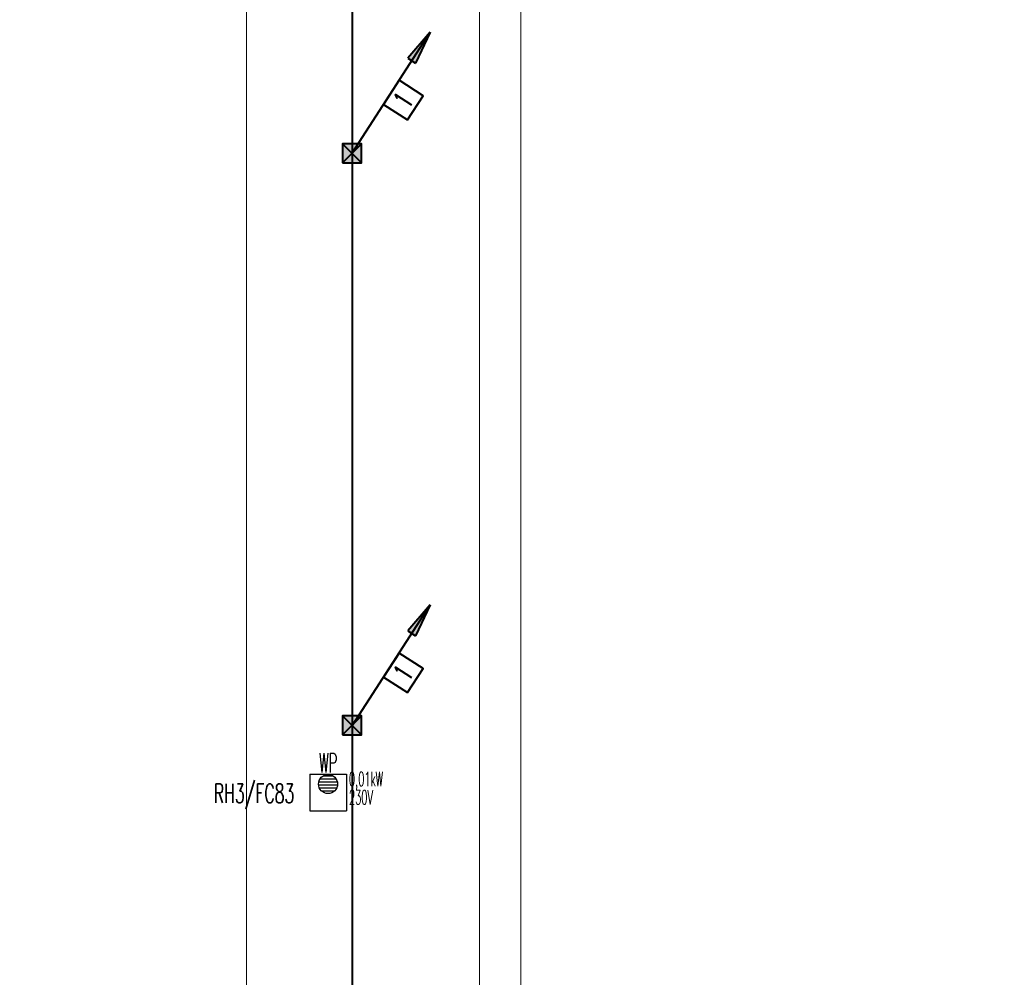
# Model space of a CAD drawing. Header units: millimetres. Extents: x -7955266 to 72030, y -46136 to 9299934.
# Tile 126 of 203: x -5005996 to -4985360, y 6461196 to 6481260. Entities that reach past the tile are written whole.
import ezdxf
from ezdxf.enums import TextEntityAlignment as Align

# ---------------------------------------------------------------- set-up
doc = ezdxf.new("R2010")
doc.units = ezdxf.units.MM
doc.header["$LTSCALE"] = 10
for name, color, linetype, lineweight in [('!XREF', 8, 'Continuous', 5), ('BMS_urzadzenia_nr_obw_magistrala', 140, 'Continuous', 13), ('BMS_urzadzenia_WE_WY', 30, 'Continuous', 20), ('IE_ATRYBUTY_ BLOCK_1', 7, 'Continuous', 25), ('IE_ATRYBUTY_ BLOCK_2', 7, 'Continuous', 18), ('IE_urzadzenia', 30, 'Continuous', 25), ('IE_urzadzenia_nr_obw', 94, 'Continuous', 20), ('IE_zwody', 140, 'Continuous', 40), ('XREF_E_PRZ24002_rzut dachu$0$0-DACH-ISTN', 8, 'Continuous', 5), ('XREF_E_PRZ24002_rzut dachu$0$DO-HALA-WYMIAR', 8, 'Continuous', 5)]:
    doc.layers.add(name, color=color, linetype=linetype, lineweight=lineweight)
doc.styles.add('ROMANS', font='romans.shx', dxfattribs={"width": 0.8})
doc.styles.add('XREF_E_PRZ24002_rzut dachu$0$CP_ATTR', font='ROMANS.SHX')
doc.styles.add('XREF_E_PRZ24002_rzut dachu$0$ROMANS', font='romans.shx', dxfattribs={"width": 0.8})
doc.dimstyles.new('XREF_E_PRZ24002_rzut dachu$0$STANDARD', dxfattribs={"dimscale": 1.4, "dimtxt": 21, "dimasz": 0.5, "dimexe": 0.2, "dimexo": 0.1, "dimgap": 6, "dimtad": 1, "dimdec": 1, "dimrnd": 0.5, "dimzin": 12, "dimdsep": 46, "dimtxsty": 'XREF_E_PRZ24002_rzut dachu$0$ROMANS', "dimblk1": 'XREF_E_PRZ24002_rzut dachu$0$Q', "dimblk2": 'XREF_E_PRZ24002_rzut dachu$0$Q', "dimsah": 1, "dimcen": 0.5, "dimse1": 1, "dimse2": 1, "dimclrd": 8, "dimclre": 8, "dimclrt": 7, "dimadec": 0, "dimazin": 0, "dimtfac": 1, "dimtdec": 1, "dimtix": 1, "dimtmove": 2, "dimatfit": 3, "dimldrblk": 'XREF_E_PRZ24002_rzut dachu$0$Q', "dimfxl": 1, "dimtolj": 1, "dimtzin": 12, "dimarcsym": 0})

# ---------------------------------------------------------------- blocks, each defined once
blk = doc.blocks.new('XREF_E_PRZ24002_rzut dachu$0$Q')
for p, q in [((10.60660171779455, 10.60660171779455), (-10.60660171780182, -10.60660171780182)), ((0, 19.99999999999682), (0, -20.00000000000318))]:
    blk.add_line(p, q)
blk = doc.blocks.new('*D261')
at = {"layer": 'XREF_E_PRZ24002_rzut dachu$0$DO-HALA-WYMIAR', "color": 8, "lineweight": -2, "transparency": 16777216}
blk.add_line((-257859.8825649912, 268402.330293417), (-257859.8825649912, 250444.333913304), dxfattribs=at)
at = {"layer": 'XREF_E_PRZ24002_rzut dachu$0$DO-HALA-WYMIAR', "color": 8, "linetype": 'ByBlock', "lineweight": -2, "transparency": 16777216}
for p, rotation in [((-257859.8825649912, 268403.330293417), 90), ((-257859.8825649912, 250443.333913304), 270)]:
    blk.add_blockref('XREF_E_PRZ24002_rzut dachu$0$Q', p, dxfattribs=dict(at, rotation=rotation))
at = {"layer": 'XREF_E_PRZ24002_rzut dachu$0$DO-HALA-WYMIAR', "color": 7, "transparency": 16777216, "insert": (-257892.8825649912, 259423.3321033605), "char_height": 42, "attachment_point": 5, "rotation": 90, "style": 'XREF_E_PRZ24002_rzut dachu$0$ROMANS'}
blk.add_mtext('\\A1;17960', dxfattribs=at)
blk = doc.blocks.new('*D267')
at = {"layer": 'XREF_E_PRZ24002_rzut dachu$0$DO-HALA-WYMIAR', "color": 8, "lineweight": -2, "transparency": 16777216}
blk.add_line((-258434.8564926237, 250484.3338959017), (-258434.8564926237, 268362.330293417), dxfattribs=at)
at = {"layer": 'XREF_E_PRZ24002_rzut dachu$0$DO-HALA-WYMIAR', "color": 8, "linetype": 'ByBlock', "lineweight": -2, "transparency": 16777216}
for p, rotation in [((-258434.8564926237, 268363.330293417), 90), ((-258434.8564926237, 250483.3338959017), 270)]:
    blk.add_blockref('XREF_E_PRZ24002_rzut dachu$0$Q', p, dxfattribs=dict(at, rotation=rotation))
at = {"layer": 'XREF_E_PRZ24002_rzut dachu$0$DO-HALA-WYMIAR', "color": 7, "transparency": 16777216, "insert": (-258467.8564926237, 259400.5171829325), "char_height": 42, "attachment_point": 5, "rotation": 90, "style": 'XREF_E_PRZ24002_rzut dachu$0$ROMANS'}
blk.add_mtext('\\A1;17880', dxfattribs=at)
blk = doc.blocks.new('*D315')
at = {"layer": 'XREF_E_PRZ24002_rzut dachu$0$DO-HALA-WYMIAR', "color": 8, "lineweight": -2, "transparency": 16777216}
blk.add_line((-257946.6706983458, 259048.3302132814), (-257946.6706983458, 250481.3302964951), dxfattribs=at)
at = {"layer": 'XREF_E_PRZ24002_rzut dachu$0$DO-HALA-WYMIAR', "color": 8, "linetype": 'ByBlock', "lineweight": -2, "transparency": 16777216}
for p, rotation in [((-257946.6706983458, 259049.3302132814), 90), ((-257946.6706983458, 250480.3302964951), 270)]:
    blk.add_blockref('XREF_E_PRZ24002_rzut dachu$0$Q', p, dxfattribs=dict(at, rotation=rotation))
at = {"layer": 'XREF_E_PRZ24002_rzut dachu$0$DO-HALA-WYMIAR', "color": 7, "transparency": 16777216, "insert": (-257979.6706983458, 254764.8302548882), "char_height": 42, "attachment_point": 5, "rotation": 90, "style": 'XREF_E_PRZ24002_rzut dachu$0$ROMANS'}
blk.add_mtext('\\A1;8569', dxfattribs=at)
blk = doc.blocks.new('urzadzenie_wpust dachowy')
h = blk.add_hatch()
h.set_pattern_fill('ANSI31', color=256, scale=10, angle=315, style=0)
h.set_pattern_definition([(0, (2.509104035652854e-14, -297.4502871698), (1.06581410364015e-14, 31.75), [])])
edge = h.paths.add_edge_path()
edge.add_arc((-0.6406207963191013, -104.321014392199), 100, 0, 360)
for p, q in [((-191.9349323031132, 0), (191.9349323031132, 0)), ((-191.9349323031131, 0), (-191.9349323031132, -384)), ((191.9349323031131, 0), (191.9349323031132, -384)), ((-191.9349323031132, -384), (191.9349323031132, -384))]:
    blk.add_line(p, q)
blk.add_circle((-0.6406207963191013, -104.321014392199), 100)
at = {"layer": 'BMS_urzadzenia_nr_obw_magistrala', "style": 'ROMANS', "width": 0.5, "flags": 8}
blk.add_attdef('ADR_BMS', (238.6098668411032, -152.5362144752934), '', height=150, dxfattribs=at)
at = {"layer": 'BMS_urzadzenia_WE_WY', "style": 'ROMANS', "width": 0.5, "flags": 8}
blk.add_attdef('BMS_WE_WY', (238.6098668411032, -357.6282089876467), '', height=150, dxfattribs=at)
at = {"layer": 'IE_ATRYBUTY_ BLOCK_1', "style": 'ROMANS', "width": 0.5, "flags": 8}
blk.add_attdef('TYP', text='', height=200, dxfattribs=at).set_placement((-0.6406207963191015, 17.75583003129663), align=Align.CENTER)
at = {"layer": 'IE_ATRYBUTY_ BLOCK_2', "style": 'ROMANS', "width": 0.5, "flags": 8}
for tag, p in [('OPIS1', (-0.6406207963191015, -365.7651066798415)), ('OPIS2', (-0.6406207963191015, -758.8136129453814))]:
    blk.add_attdef(tag, text='', height=150, dxfattribs=at).set_placement(p, align=Align.CENTER)
at = {"layer": 'IE_urzadzenia_nr_obw', "style": 'ROMANS', "width": 0.5, "flags": 8}
blk.add_attdef('NR_OBW', text='', height=150, dxfattribs=at).set_placement((-0.640620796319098, -569.9949141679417), align=Align.CENTER)
blk = doc.blocks.new('przewody_odprowadzajace')
h = blk.add_hatch(color=256)
h.dxf.hatch_style = 1
h.paths.add_polyline_path([(580.7397828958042, 987.3926676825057), (620.7513559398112, 961.5625880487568), (813.5496950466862, 1260.213035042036)])
h.paths.add_polyline_path([(660.7629289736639, 935.7325084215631), (813.5496950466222, 1260.213035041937), (620.7513559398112, 961.5625880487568)])
for p, q in [((0, 0), (813.5496950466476, 1260.213035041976)), ((813.5496950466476, 1260.21303504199), (580.7397828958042, 987.3926676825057)), ((813.5496950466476, 1260.21303504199), (660.7629289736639, 935.7325084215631)), ((580.7397828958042, 987.3926676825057), (660.7629289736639, 935.7325084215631))]:
    blk.add_line(p, q)
blk.add_lwpolyline([(577.4624850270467, 341.3752750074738), (740.1724240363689, 593.4178820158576), (488.1298170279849, 756.1278210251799), (325.4198780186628, 504.0852140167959)], close=True)
at = {"layer": 'IE_ATRYBUTY_ BLOCK_1', "style": 'ROMANS', "width": 0.7, "flags": 8}
blk.add_attdef('TYP', text='', height=200, rotation=57.15511997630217, dxfattribs=at).set_placement((532.7961510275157, 548.7515480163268), align=Align.MIDDLE_CENTER)
at = {"layer": 'IE_ATRYBUTY_ BLOCK_2', "style": 'ROMANS', "width": 0.6, "flags": 8}
for tag, p in [('OPIS1', (931.7333529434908, 919.4383499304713)), ('OPIS2', (931.7333529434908, 719.4383499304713))]:
    blk.add_attdef(tag, text='', height=150, dxfattribs=at).set_placement(p, align=Align.CENTER)
blk = doc.blocks.new('polaczenie_skrecane')
blk.add_hatch(color=256).paths.add_polyline_path([(-100.2917648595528, -100.2917648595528), (99.70823514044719, -100.2917648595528), (99.70823514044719, 99.70823514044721), (-100.2917648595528, 99.70823514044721)])
for p, q in [((99.70823514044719, -100.2917648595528), (-100.2917648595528, 99.70823514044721)), ((99.70823514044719, 99.70823514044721), (-100.2917648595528, -100.2917648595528))]:
    blk.add_line(p, q)
blk.add_lwpolyline([(-100.2917648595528, -100.2917648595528), (99.70823514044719, -100.2917648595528), (99.70823514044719, 99.70823514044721), (-100.2917648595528, 99.70823514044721)], close=True)
at = {"layer": 'IE_ATRYBUTY_ BLOCK_1', "style": 'ROMANS', "width": 0.7, "flags": 8}
blk.add_attdef('TYP', text='', height=200, dxfattribs=at).set_placement((-0.2917648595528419, 119.6167062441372), align=Align.CENTER)
at = {"layer": 'IE_ATRYBUTY_ BLOCK_2', "style": 'ROMANS', "width": 0.6, "flags": 8}
for tag, p in [('OPIS1', (-0.2917648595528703, -273.7423123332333)), ('OPIS2', (-0.2917648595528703, -473.7423123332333))]:
    blk.add_attdef(tag, text='', height=150, dxfattribs=at).set_placement(p, align=Align.CENTER)
blk = doc.blocks.new('XREF_E_PRZ24002_rzut dachu')
at = {"layer": 'XREF_E_PRZ24002_rzut dachu$0$0-DACH-ISTN', "linetype": 'ByBlock', "style": 'XREF_E_PRZ24002_rzut dachu$0$CP_ATTR', "flags": 9}
for tag, p, height, width in [('ARTICLE', (-279644.0530858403, 267204.1877945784), 0.01000000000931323, 3.078589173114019), ('OTHER', (-279644.0530858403, 267204.1877945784), 0.01000000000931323, 3.078589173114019), ('PRODUCER', (-279644.0530858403, 267204.1877945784), 0.01000000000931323, 3.078589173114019), ('PRODUCT-TYPE', (-279644.0530858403, 267204.1877945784), 0.01000000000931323, 3.078589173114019), ('FLOW', (-279644.0530858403, 267204.1877945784), 0.01000000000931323, 3.078589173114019), ('NAME', (-279644.0530858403, 267204.1877945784), 0.01000000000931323, 3.078589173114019), ('ARTICLE', (-279398.180961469, 267206.1877945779), 0.01000000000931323, 2.430115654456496), ('OTHER', (-279398.180961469, 267206.1877945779), 0.01000000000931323, 2.430115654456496), ('PRODUCER', (-279398.180961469, 267206.1877945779), 0.01000000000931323, 2.430115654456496), ('PRODUCT-TYPE', (-279398.180961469, 267206.1877945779), 0.01000000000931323, 2.430115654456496), ('FLOW', (-279398.180961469, 267206.1877945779), 0.01000000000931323, 2.430115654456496), ('NAME', (-279398.180961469, 267206.1877945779), 0.01000000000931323, 2.430115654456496), ('ARTICLE', (-279880.8174823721, 267079.3296396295), 0.01000000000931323, 0.5206439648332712), ('OTHER', (-279880.8174823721, 267079.3296396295), 0.01000000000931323, 0.5206439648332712), ('PRODUCER', (-279880.8174823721, 267079.3296396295), 0.01000000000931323, 0.5206439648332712), ('PRODUCT-TYPE', (-279880.8174823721, 267079.3296396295), 0.01000000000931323, 0.5206439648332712), ('FLOW', (-279880.8174823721, 267079.3296396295), 0.01000000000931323, 0.5206439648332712), ('NAME', (-279880.8174823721, 267079.3296396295), 0.01000000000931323, 0.5206439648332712), ('ARTICLE', (-279828.7530858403, 267079.3296396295), 0.0001000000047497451, 0.9999999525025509), ('OTHER', (-279828.7530858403, 267079.3296396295), 0.0001000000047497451, 0.9999999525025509), ('NAME', (-279828.7530858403, 267079.3296396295), 0.0001000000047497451, 0.9999999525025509), ('PRODUCER', (-279828.7530858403, 267079.3296396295), 0.0001000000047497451, 0.9999999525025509), ('PRODUCT-TYPE', (-279828.7530858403, 267079.3296396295), 0.0001000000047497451, 0.9999999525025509), ('FLOW', (-279828.7530858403, 267079.3296396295), 0.0001000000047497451, 0.9999999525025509), ('ARTICLE', (-279558.1809614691, 266590.1117869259), 0.0001000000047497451, 0.9999999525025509), ('NAME', (-279558.1809614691, 266590.1117869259), 0.0001000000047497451, 0.9999999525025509), ('PRODUCER', (-279558.1809614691, 266590.1117869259), 0.0001000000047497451, 0.9999999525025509), ('PRODUCT-TYPE', (-279558.1809614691, 266590.1117869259), 0.0001000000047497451, 0.9999999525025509), ('FLOW', (-279558.1809614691, 266590.1117869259), 0.0001000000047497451, 0.9999999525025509), ('OTHER', (-279558.1809614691, 266590.1117869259), 0.0001000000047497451, 0.9999999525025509), ('ARTICLE', (-280739.2665486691, 251288.9125331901), 0.0001000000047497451, 0.9999999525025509), ('OTHER', (-280739.2665486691, 251288.9125331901), 0.0001000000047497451, 0.9999999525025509), ('NAME', (-280739.2665486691, 251288.9125331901), 0.0001000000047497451, 0.9999999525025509), ('PRODUCER', (-280739.2665486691, 251288.9125331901), 0.0001000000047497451, 0.9999999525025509), ('PRODUCT-TYPE', (-280739.2665486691, 251288.9125331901), 0.0001000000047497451, 0.9999999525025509), ('FLOW', (-280739.2665486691, 251288.9125331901), 0.0001000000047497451, 0.9999999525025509), ('ARTICLE', (-280605.6504863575, 251288.9125333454), 0.0001000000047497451, 0.9999999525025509), ('OTHER', (-280605.6504863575, 251288.9125333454), 0.0001000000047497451, 0.9999999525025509), ('PRODUCER', (-280605.6504863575, 251288.9125333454), 0.0001000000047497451, 0.9999999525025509), ('PRODUCT-TYPE', (-280605.6504863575, 251288.9125333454), 0.0001000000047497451, 0.9999999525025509), ('FLOW', (-280605.6504863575, 251288.9125333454), 0.0001000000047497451, 0.9999999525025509), ('NAME', (-280605.6504863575, 251288.9125333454), 0.0001000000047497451, 0.9999999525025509), ('ARTICLE', (-279957.3813551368, 251288.9125333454), 0.0001000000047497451, 0.9999999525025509), ('OTHER', (-279957.3813551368, 251288.9125333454), 0.0001000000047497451, 0.9999999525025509), ('PRODUCER', (-279957.3813551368, 251288.9125333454), 0.0001000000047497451, 0.9999999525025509), ('PRODUCT-TYPE', (-279957.3813551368, 251288.9125333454), 0.0001000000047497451, 0.9999999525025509), ('FLOW', (-279957.3813551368, 251288.9125333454), 0.0001000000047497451, 0.9999999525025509), ('NAME', (-279957.3813551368, 251288.9125333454), 0.0001000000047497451, 0.9999999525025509)]:
    blk.add_attdef(tag, p, '', height=height, dxfattribs=dict(at, width=width))
for tag, p, height, rotation, width in [('PRODUCT-TYPE', (-279196.1941682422, 267204.1877945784), 0.0001000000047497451, 180, 0.9999999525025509), ('PRODUCER', (-279196.1941682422, 267204.1877945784), 0.0001000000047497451, 180, 0.9999999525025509), ('ARTICLE', (-279196.1941682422, 267204.1877945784), 0.0001000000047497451, 180, 0.9999999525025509), ('OTHER', (-279196.1941682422, 267204.1877945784), 0.0001000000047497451, 180, 0.9999999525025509), ('FLOW', (-279196.1941682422, 267204.1877945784), 0.0001000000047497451, 180, 0.9999999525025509), ('NAME', (-279196.1941682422, 267204.1877945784), 0.0001000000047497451, 180, 0.9999999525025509), ('PRODUCT-TYPE', (-279109.0746550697, 267204.1877945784), 0.01500000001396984, 180, 0.580796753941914), ('PRODUCER', (-279109.0746550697, 267204.1877945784), 0.01500000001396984, 180, 0.580796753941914), ('ARTICLE', (-279109.0746550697, 267204.1877945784), 0.01500000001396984, 180, 0.580796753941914), ('OTHER', (-279109.0746550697, 267204.1877945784), 0.01500000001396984, 180, 0.580796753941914), ('FLOW', (-279109.0746550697, 267204.1877945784), 0.01500000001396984, 180, 0.580796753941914), ('NAME', (-279109.0746550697, 267204.1877945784), 0.01500000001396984, 180, 0.580796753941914), ('PRODUCT-TYPE', (-279015.1693957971, 267206.1877945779), 0.0001000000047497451, 180, 0.9999999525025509), ('PRODUCER', (-279015.1693957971, 267206.1877945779), 0.0001000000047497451, 180, 0.9999999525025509), ('ARTICLE', (-279015.1693957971, 267206.1877945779), 0.0001000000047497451, 180, 0.9999999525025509), ('OTHER', (-279015.1693957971, 267206.1877945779), 0.0001000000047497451, 180, 0.9999999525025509), ('FLOW', (-279015.1693957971, 267206.1877945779), 0.0001000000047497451, 180, 0.9999999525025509), ('NAME', (-279015.1693957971, 267206.1877945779), 0.0001000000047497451, 180, 0.9999999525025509), ('PRODUCT-TYPE', (-278926.2246551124, 267206.1877945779), 0.01500000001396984, 180, 0.5929649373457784), ('PRODUCER', (-278926.2246551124, 267206.1877945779), 0.01500000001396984, 180, 0.5929649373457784), ('ARTICLE', (-278926.2246551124, 267206.1877945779), 0.01500000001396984, 180, 0.5929649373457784), ('OTHER', (-278926.2246551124, 267206.1877945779), 0.01500000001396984, 180, 0.5929649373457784), ('FLOW', (-278926.2246551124, 267206.1877945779), 0.01500000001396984, 180, 0.5929649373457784), ('NAME', (-278926.2246551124, 267206.1877945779), 0.01500000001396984, 180, 0.5929649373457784), ('PRODUCT-TYPE', (-281343.2630320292, 251313.1625331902), 0.0001000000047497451, 180, 0.9999999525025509), ('PRODUCER', (-281343.2630320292, 251313.1625331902), 0.0001000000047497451, 180, 0.9999999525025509), ('ARTICLE', (-281343.2630320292, 251313.1625331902), 0.0001000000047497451, 180, 0.9999999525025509), ('OTHER', (-281343.2630320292, 251313.1625331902), 0.0001000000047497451, 180, 0.9999999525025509), ('NAME', (-281343.2630320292, 251313.1625331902), 0.0001000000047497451, 180, 0.9999999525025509), ('FLOW', (-281343.2630320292, 251313.1625331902), 0.0001000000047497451, 180, 0.9999999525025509), ('PRODUCT-TYPE', (-281440.062336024, 251297.5069951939), 9.999998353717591e-05, 135, 1.000000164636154), ('PRODUCER', (-281440.062336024, 251297.5069951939), 9.999998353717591e-05, 135, 1.000000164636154), ('ARTICLE', (-281440.062336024, 251297.5069951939), 9.999998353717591e-05, 135, 1.000000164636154), ('OTHER', (-281440.062336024, 251297.5069951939), 9.999998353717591e-05, 135, 1.000000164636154), ('FLOW', (-281440.062336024, 251297.5069951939), 9.999998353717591e-05, 135, 1.000000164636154), ('NAME', (-281440.062336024, 251297.5069951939), 9.999998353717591e-05, 135, 1.000000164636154), ('PRODUCT-TYPE', (-281127.8785464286, 251288.9125331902), 0.0001000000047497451, 180, 0.9999999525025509), ('PRODUCER', (-281127.8785464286, 251288.9125331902), 0.0001000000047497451, 180, 0.9999999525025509), ('ARTICLE', (-281127.8785464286, 251288.9125331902), 0.0001000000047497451, 180, 0.9999999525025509), ('OTHER', (-281127.8785464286, 251288.9125331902), 0.0001000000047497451, 180, 0.9999999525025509), ('NAME', (-281127.8785464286, 251288.9125331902), 0.0001000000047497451, 180, 0.9999999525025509), ('FLOW', (-281127.8785464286, 251288.9125331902), 0.0001000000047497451, 180, 0.9999999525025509), ('ARTICLE', (-281411.2902044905, 251268.7348636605), 9.999998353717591e-05, 315, 1.000000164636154), ('NAME', (-281411.2902044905, 251268.7348636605), 9.999998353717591e-05, 315, 1.000000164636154), ('PRODUCER', (-281411.2902044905, 251268.7348636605), 9.999998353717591e-05, 315, 1.000000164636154), ('PRODUCT-TYPE', (-281411.2902044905, 251268.7348636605), 9.999998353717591e-05, 315, 1.000000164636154), ('FLOW', (-281411.2902044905, 251268.7348636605), 9.999998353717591e-05, 315, 1.000000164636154), ('OTHER', (-281411.2902044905, 251268.7348636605), 9.999998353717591e-05, 315, 1.000000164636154)]:
    blk.add_attdef(tag, p, '', height=height, rotation=rotation, dxfattribs=dict(at, width=width))
at = {"layer": 'XREF_E_PRZ24002_rzut dachu$0$0-DACH-ISTN', "linetype": 'ByBlock', "style": 'XREF_E_PRZ24002_rzut dachu$0$CP_ATTR', "text_generation_flag": 4, "width": 0.9999999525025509, "flags": 9}
for tag, p, rotation in [('PRODUCT-TYPE', (-279463.180961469, 267141.1877945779), 90), ('PRODUCER', (-279463.180961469, 267141.1877945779), 90), ('ARTICLE', (-279463.180961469, 267141.1877945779), 90), ('OTHER', (-279463.180961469, 267141.1877945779), 90), ('NAME', (-279463.180961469, 267141.1877945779), 90), ('FLOW', (-279463.180961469, 267141.1877945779), 90), ('PRODUCT-TYPE', (-281127.8785464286, 251288.9125331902), 180), ('PRODUCER', (-281127.8785464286, 251288.9125331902), 180), ('ARTICLE', (-281127.8785464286, 251288.9125331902), 180), ('OTHER', (-281127.8785464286, 251288.9125331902), 180), ('NAME', (-281127.8785464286, 251288.9125331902), 180), ('FLOW', (-281127.8785464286, 251288.9125331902), 180)]:
    blk.add_attdef(tag, p, '', height=0.0001000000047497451, rotation=rotation, dxfattribs=at)
at = {"layer": 'XREF_E_PRZ24002_rzut dachu$0$0-DACH-ISTN', "linetype": 'ByBlock', "style": 'XREF_E_PRZ24002_rzut dachu$0$CP_ATTR', "flags": 9}
for tag, p, height, rotation in [('PRODUCT-TYPE', (-279586.6821856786, 266526.1853309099), 0.002500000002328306, 180), ('PRODUCER', (-279586.6821856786, 266526.1853309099), 0.002500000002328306, 180), ('ARTICLE', (-279586.6821856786, 266526.1853309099), 0.002500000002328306, 180), ('OTHER', (-279586.6821856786, 266526.1853309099), 0.002500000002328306, 180), ('FLOW', (-279586.6821856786, 266526.1853309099), 0.002500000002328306, 180), ('NAME', (-279586.6821856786, 266526.1853309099), 0.002500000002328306, 180), ('ARTICLE', (-281440.062336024, 251297.5069951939), 0.0001, 315), ('NAME', (-281440.062336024, 251297.5069951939), 0.0001, 315), ('PRODUCER', (-281440.062336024, 251297.5069951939), 0.0001, 315), ('PRODUCT-TYPE', (-281440.062336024, 251297.5069951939), 0.0001, 315), ('FLOW', (-281440.062336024, 251297.5069951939), 0.0001, 315), ('OTHER', (-281440.062336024, 251297.5069951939), 0.0001, 315), ('PRODUCT-TYPE', (-281117.0976194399, 251288.9125331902), 0.0001, 180), ('PRODUCER', (-281117.0976194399, 251288.9125331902), 0.0001, 180), ('ARTICLE', (-281117.0976194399, 251288.9125331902), 0.0001, 180), ('OTHER', (-281117.0976194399, 251288.9125331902), 0.0001, 180), ('FLOW', (-281117.0976194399, 251288.9125331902), 0.0001, 180), ('NAME', (-281117.0976194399, 251288.9125331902), 0.0001, 180), ('PRODUCT-TYPE', (-280739.2665486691, 251288.9125331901), 0.0001, 180), ('PRODUCER', (-280739.2665486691, 251288.9125331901), 0.0001, 180), ('ARTICLE', (-280739.2665486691, 251288.9125331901), 0.0001, 180), ('OTHER', (-280739.2665486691, 251288.9125331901), 0.0001, 180), ('FLOW', (-280739.2665486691, 251288.9125331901), 0.0001, 180), ('NAME', (-280739.2665486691, 251288.9125331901), 0.0001, 180), ('PRODUCT-TYPE', (-279957.3813551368, 251288.9125333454), 0.0001, 180), ('PRODUCER', (-279957.3813551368, 251288.9125333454), 0.0001, 180), ('ARTICLE', (-279957.3813551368, 251288.9125333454), 0.0001, 180), ('OTHER', (-279957.3813551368, 251288.9125333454), 0.0001, 180), ('FLOW', (-279957.3813551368, 251288.9125333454), 0.0001, 180), ('NAME', (-279957.3813551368, 251288.9125333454), 0.0001, 180)]:
    blk.add_attdef(tag, p, '', height=height, rotation=rotation, dxfattribs=at)
at = {"layer": 'XREF_E_PRZ24002_rzut dachu$0$0-DACH-ISTN', "linetype": 'ByBlock', "style": 'XREF_E_PRZ24002_rzut dachu$0$CP_ATTR'}
for tag, p, height, flags in [('VAL', (-281520.0315226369, 251451.2538443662), 5e-05, 1), ('NAME', (-281520.0315226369, 251451.2537995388), 5e-05, 1), ('FLOW', (-281520.031525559, 251451.2537610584), 5e-05, 1), ('CHARACTER', (-281520.031525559, 251451.2537214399), 5e-05, 1), ('TEMPERATURE', (-281520.031525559, 251451.253674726), 5e-05, 1), ('NUMBER', (-281520.031525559, 251451.2536351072), 5e-05, 1), ('PRODUCT-TYPE', (-281520.031525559, 251451.2535913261), 5e-05, 1), ('ORDER-NO', (-281520.031525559, 251451.2535455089), 5e-05, 1), ('H', (-281520.0313761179, 251451.2537995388), 5e-05, 1), ('PN', (-281520.0313331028, 251451.2537995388), 5e-05, 1), ('PRODUCER', (-281520.0313379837, 251451.2537610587), 5e-05, 1), ('VOLTAGE', (-281520.0312765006, 251451.253632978), 5e-05, 1), ('ARTICLE', (-281520.0312587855, 251451.2538079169), 5e-05, 1), ('WEIGHT', (-281520.0312379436, 251451.2537194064), 5e-05, 1), ('GROUP', (-281520.0312306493, 251451.2536756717), 5e-05, 1), ('POWER', (-281520.0312296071, 251451.2535403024), 5e-05, 1), ('DN', (-281520.0311316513, 251451.2535850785), 5e-05, 1), ('ARTICLE', (-281343.2630320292, 251313.1625331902), 0.0001, 9), ('NAME', (-281343.2630320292, 251313.1625331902), 0.0001, 9), ('PRODUCER', (-281343.2630320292, 251313.1625331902), 0.0001, 9), ('PRODUCT-TYPE', (-281343.2630320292, 251313.1625331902), 0.0001, 9), ('FLOW', (-281343.2630320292, 251313.1625331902), 0.0001, 9), ('OTHER', (-281343.2630320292, 251313.1625331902), 0.0001, 9), ('ARTICLE', (-281127.8785464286, 251288.9125331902), 0.0001, 9), ('OTHER', (-281127.8785464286, 251288.9125331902), 0.0001, 9), ('NAME', (-281127.8785464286, 251288.9125331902), 0.0001, 9), ('PRODUCER', (-281127.8785464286, 251288.9125331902), 0.0001, 9), ('PRODUCT-TYPE', (-281127.8785464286, 251288.9125331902), 0.0001, 9), ('FLOW', (-281127.8785464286, 251288.9125331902), 0.0001, 9), ('ARTICLE', (-280750.0474756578, 251288.9125331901), 0.0001, 9), ('OTHER', (-280750.0474756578, 251288.9125331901), 0.0001, 9), ('NAME', (-280750.0474756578, 251288.9125331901), 0.0001, 9), ('PRODUCER', (-280750.0474756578, 251288.9125331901), 0.0001, 9), ('PRODUCT-TYPE', (-280750.0474756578, 251288.9125331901), 0.0001, 9), ('FLOW', (-280750.0474756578, 251288.9125331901), 0.0001, 9), ('ARTICLE', (-280647.2665486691, 251288.9125333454), 0.0001, 9), ('OTHER', (-280647.2665486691, 251288.9125333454), 0.0001, 9), ('PRODUCER', (-280647.2665486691, 251288.9125333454), 0.0001, 9), ('PRODUCT-TYPE', (-280647.2665486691, 251288.9125333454), 0.0001, 9), ('FLOW', (-280647.2665486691, 251288.9125333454), 0.0001, 9), ('NAME', (-280647.2665486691, 251288.9125333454), 0.0001, 9), ('ARTICLE', (-281393.6125349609, 251261.4125331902), 0.0001, 9), ('OTHER', (-281393.6125349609, 251261.4125331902), 0.0001, 9), ('NAME', (-281393.6125349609, 251261.4125331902), 0.0001, 9), ('PRODUCER', (-281393.6125349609, 251261.4125331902), 0.0001, 9), ('PRODUCT-TYPE', (-281393.6125349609, 251261.4125331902), 0.0001, 9), ('FLOW', (-281393.6125349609, 251261.4125331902), 0.0001, 9), ('VAL', (-281345.5026802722, 250753.9798198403), 5e-05, 1), ('FLOW', (-281345.5026831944, 250753.9797365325), 5e-05, 1), ('CHARACTER', (-281345.5026831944, 250753.979696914), 5e-05, 1), ('TEMPERATURE', (-281345.5026831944, 250753.9796502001), 5e-05, 1), ('NUMBER', (-281345.5026831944, 250753.9796105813), 5e-05, 1), ('PRODUCT-TYPE', (-281345.5026831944, 250753.9795668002), 5e-05, 1), ('ORDER-NO', (-281345.5026831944, 250753.979520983), 5e-05, 1), ('NAME', (-281345.5026802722, 250753.9797750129), 5e-05, 1), ('H', (-281345.5025337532, 250753.9797750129), 5e-05, 1), ('PRODUCER', (-281345.5024956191, 250753.9797365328), 5e-05, 1), ('PN', (-281345.5024907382, 250753.9797750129), 5e-05, 1), ('VOLTAGE', (-281345.5024341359, 250753.9796084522), 5e-05, 1), ('ARTICLE', (-281345.5024164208, 250753.979783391), 5e-05, 1), ('WEIGHT', (-281345.502395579, 250753.9796948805), 5e-05, 1), ('GROUP', (-281345.5023882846, 250753.9796511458), 5e-05, 1), ('POWER', (-281345.5023872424, 250753.9795157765), 5e-05, 1), ('DN', (-281345.5022892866, 250753.9795605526), 5e-05, 1)]:
    blk.add_attdef(tag, p, '', height=height, dxfattribs=dict(at, flags=flags))
at = {"layer": 'XREF_E_PRZ24002_rzut dachu$0$0-DACH-ISTN', "linetype": 'ByBlock', "style": 'XREF_E_PRZ24002_rzut dachu$0$CP_ATTR', "text_generation_flag": 4, "width": 0.9999999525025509, "flags": 9}
for tag in ['ARTICLE', 'OTHER', 'NAME', 'PRODUCER', 'PRODUCT-TYPE', 'FLOW']:
    blk.add_attdef(tag, (-280739.2665486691, 251288.9125331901), '', height=0.0001000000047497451, dxfattribs=at)
at = {"layer": 'XREF_E_PRZ24002_rzut dachu$0$0-DACH-ISTN', "linetype": 'ByBlock', "style": 'XREF_E_PRZ24002_rzut dachu$0$CP_ATTR', "flags": 9}
for tag, p in [('ORDER-NO', (-280584.3265687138, 251288.164607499)), ('PRODUCER', (-280584.3261833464, 251288.1600992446)), ('GROUP', (-280584.325503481, 251288.175978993)), ('PRODUCT-TYPE', (-280584.3255588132, 251288.1688363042)), ('ARTICLE', (-280584.3252772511, 251288.172336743)), ('NUMBER', (-280584.3250538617, 251288.1795038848)), ('NAME', (-280584.3246751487, 251288.1836389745)), ('TEMPERATURE', (-280584.3145761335, 251288.183491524)), ('FLOW', (-280584.3121592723, 251288.1757186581)), ('CHARACTER', (-280584.3112939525, 251288.172636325)), ('VOLTAGE', (-280584.3065077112, 251288.1607085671)), ('POWER', (-280584.3058639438, 251288.164694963)), ('OTHER', (-280584.3046278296, 251288.179787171)), ('DN', (-280584.2994389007, 251288.1689706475)), ('PN', (-280584.2991510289, 251288.1761193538))]:
    blk.add_attdef(tag, text='', height=0.002, dxfattribs=at).set_placement(p, align=Align.MIDDLE_LEFT)
for tag, height, width, p in [('ORDER-NO', 0.001574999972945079, 1.000000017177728, (-279928.7762760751, 251288.3235417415)), ('PRODUCER', 0.00157500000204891, 0.999999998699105, (-279928.775972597, 251288.3199914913)), ('GROUP', 0.00157500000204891, 0.999999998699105, (-279928.775437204, 251288.332496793)), ('PRODUCT-TYPE', 0.00157500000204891, 0.999999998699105, (-279928.7754807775, 251288.3268719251)), ('ARTICLE', 0.00157500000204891, 0.999999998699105, (-279928.7752590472, 251288.3296285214)), ('NUMBER', 0.00157500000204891, 0.999999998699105, (-279928.7750831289, 251288.3352726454)), ('NAME', 0.00157500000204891, 0.999999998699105, (-279928.7747848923, 251288.3385290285)), ('TEMPERATURE', 0.00157500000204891, 0.999999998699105, (-279928.7668319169, 251288.338412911)), ('FLOW', 0.00157500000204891, 0.999999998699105, (-279928.7649286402, 251288.3322917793)), ('CHARACTER', 0.00157500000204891, 0.999999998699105, (-279928.7642472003, 251288.3298644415)), ('VOLTAGE', 0.00157500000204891, 0.999999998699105, (-279928.7604780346, 251288.3204713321)), ('POWER', 0.00157500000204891, 0.999999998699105, (-279928.759971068, 251288.3236106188)), ('OTHER', 0.00157500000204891, 0.999999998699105, (-279928.7589976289, 251288.335495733)), ('DN', 0.00157500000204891, 0.999999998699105, (-279928.7549113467, 251288.3269777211)), ('PN', 0.00157500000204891, 0.999999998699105, (-279928.7546846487, 251288.3326073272))]:
    blk.add_attdef(tag, text='', height=height, dxfattribs=dict(at, width=width)).set_placement(p, align=Align.MIDDLE_LEFT)
at = {"layer": 'XREF_E_PRZ24002_rzut dachu$0$DO-HALA-WYMIAR'}
for base, p1, p2, picture, middle in [((-257859.8825649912, 250443.333913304), (-258173.1826345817, 268403.330293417, -5.044031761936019e-06), (-258173.1825840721, 250443.333913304, -5.044031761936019e-06), '*D261', (-257892.8825649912, 259423.3321033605)), ((-257946.6706983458, 250480.3302964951), (-257966.6706983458, 259049.3302132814), (-257966.6708286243, 250480.3302964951, -4.987959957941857e-06), '*D315', (-257979.6706983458, 254764.8302548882))]:
    dim = blk.add_linear_dim(base=base, p1=p1, p2=p2, angle=90, dimstyle='XREF_E_PRZ24002_rzut dachu$0$STANDARD', override={"dimscale": 2}, dxfattribs=at)
    dim.commit()
    dim.dimension.update_dxf_attribs({"geometry": picture, "text_midpoint": middle})
dim = blk.add_linear_dim(base=(-258434.8564926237, 268363.330293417), p1=(-258213.6826345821, 250483.3338959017, -5.044031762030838e-06), p2=(-258213.682634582, 268363.330293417, -5.044031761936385e-06), angle=90, dimstyle='XREF_E_PRZ24002_rzut dachu$0$STANDARD', override={"dimscale": 2}, dxfattribs=at)
dim.commit()
dim.dimension.update_dxf_attribs({"geometry": '*D267', "text_midpoint": (-258467.8564926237, 259400.5171829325), "dimtype": 160})

msp = doc.modelspace()

# ---------------------------------------------------------------- linework, layer by layer
at = {"layer": 'IE_zwody'}
msp.add_line((-4999020.732677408, 6455617.620907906, 5.607180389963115e-07), (-4999020.732677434, 6634447.620839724), dxfattribs=at)

# ---------------------------------------------------------------- block references
at = {"layer": '!XREF', "xscale": 10, "yscale": 10, "zscale": 10}
msp.add_blockref('XREF_E_PRZ24002_rzut dachu', (-2416894.037204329, 3950814.317905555, 5.044031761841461e-05), dxfattribs=at)
at = {"layer": 'IE_urzadzenia'}
ref = msp.add_blockref('urzadzenie_wpust dachowy', (-4999531.38807109, 6465453.891771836), dxfattribs=dict(at, xscale=2, yscale=2, zscale=2))
ref.add_attrib('OPIS1', '0,01kW', dxfattribs={"layer": 'IE_ATRYBUTY_ BLOCK_2', "height": 300, "style": 'ROMANS', "width": 0.5, "flags": 8}).set_placement((-4998737.568245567, 6465200.897052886), align=Align.CENTER)
ref.add_attrib('OPIS2', '230V', dxfattribs={"layer": 'IE_ATRYBUTY_ BLOCK_2', "height": 300, "style": 'ROMANS', "width": 0.5, "flags": 8}).set_placement((-4998841.755114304, 6464816.055252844), align=Align.CENTER)
ref.add_attrib('TYP', 'WP', dxfattribs={"layer": 'IE_ATRYBUTY_ BLOCK_1', "height": 400, "style": 'ROMANS', "width": 0.5, "flags": 8}).set_placement((-4999532.669312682, 6465489.403431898), align=Align.CENTER)
at = {"layer": 'IE_zwody'}
ref = msp.add_blockref('przewody_odprowadzajace', (-4999020.998853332, 6478477.406425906, -1.714223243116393e-09), dxfattribs=dict(at, xscale=2, yscale=2))
ref.add_attrib('TYP', '1', dxfattribs={"layer": 'IE_ATRYBUTY_ BLOCK_1', "height": 400.0000000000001, "rotation": 57.1551199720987, "style": 'ROMANS', "width": 0.7000000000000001}).set_placement((-4997955.406551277, 6479574.909521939, -3.428446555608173e-09), align=Align.MIDDLE_CENTER)
at = {"layer": 'IE_zwody', "linetype": 'Continuous', "ltscale": 20, "xscale": 2, "yscale": 2, "zscale": 2}
for p in [(-4999031.077823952, 6478461.911438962), (-4999031.07782395, 6466477.192152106)]:
    msp.add_blockref('polaczenie_skrecane', p, dxfattribs=at)
at = {"layer": 'IE_zwody'}
ref = msp.add_blockref('przewody_odprowadzajace', (-4999020.998853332, 6466477.406425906), dxfattribs=dict(at, xscale=2, yscale=2))
ref.add_attrib('TYP', '1', dxfattribs={"layer": 'IE_ATRYBUTY_ BLOCK_1', "height": 400.0000000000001, "rotation": 57.1551199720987, "style": 'ROMANS', "width": 0.7000000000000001}).set_placement((-4997955.406551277, 6467574.909521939), align=Align.MIDDLE_CENTER)

# ---------------------------------------------------------------- texts
at = {"layer": 'IE_urzadzenia_nr_obw', "style": 'ROMANS', "width": 0.6}
msp.add_text('RH3/FC83', height=399.9999999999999, dxfattribs=at).set_placement((-5001926.992576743, 6464849.137854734))

doc.saveas('drawing.dxf')
